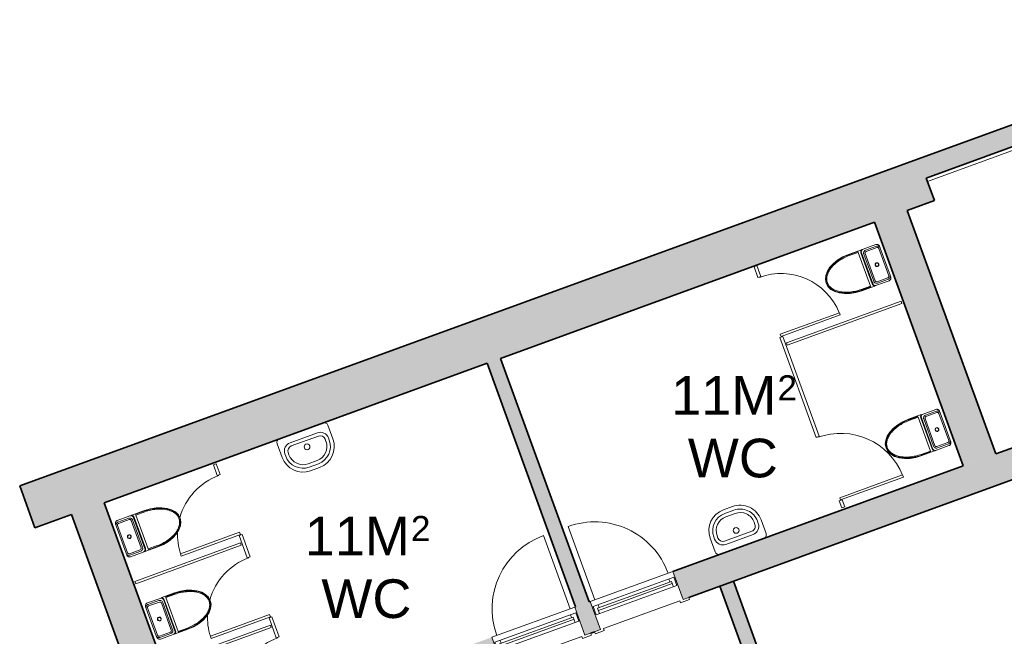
# Model space of a CAD drawing. Header units: millimetres. Extents: x -22273 to 76848, y -40640 to 35706.
# Tile 16 of 21: x 12039 to 22222, y 29327 to 35706. Entities that reach past the tile are written whole.
import ezdxf

# ---------------------------------------------------------------- set-up
doc = ezdxf.new("R2010")
doc.units = ezdxf.units.MM
for name, color, linetype, lineweight in [('A-DOOR', 31, 'Continuous', 9), ('A-GLAZ', 151, 'Continuous', 9), ('A-WALL', 113, 'Continuous', 9), ('A-WALL-PATT', 111, 'Continuous', 9), ('G-ANNO-TEXT', 231, 'Continuous', 9), ('P-SANR-FIXT', 6, 'Continuous', 9), ('Q-SPCQ', 91, 'Continuous', 9), ('Q-SPCQ-HDLN', 91, 'Continuous', 9)]:
    doc.layers.add(name, color=color, linetype=linetype, lineweight=lineweight)
doc.styles.add('Arial', font='arial.ttf', dxfattribs={"height": 400})
doc.styles.add('Arial_2', font='arial.ttf', dxfattribs={"height": 259.956356})

# ---------------------------------------------------------------- blocks, each defined once
blk = doc.blocks.new('Innerdør Slett _Diplomat_ - 9x21-575083-1_0 første etg_hele_anlegget_m_funksjoner_m_rom')
at = {"layer": 'A-DOOR', "color": 55}
blk.add_line((-350, -961), (-350, -155), dxfattribs=at)
blk.add_arc((-350, -155), 806, 270, 0, dxfattribs=at)
blk = doc.blocks.new('Innerdør Slett _Diplomat_ - 9x21-575125-1_0 første etg_hele_anlegget_m_funksjoner_m_rom')
at = {"layer": 'A-DOOR', "color": 55}
blk.add_line((-350, 961), (-350, 155), dxfattribs=at)
blk.add_arc((-350, 155), 806, 360, 90, dxfattribs=at)
blk = doc.blocks.new('Sanitær Servant Løs - 56x42-575152-1_0 første etg_hele_anlegget_m_funksjoner_m_rom')
at = {"layer": 'P-SANR-FIXT', "color": 254}
for p, q in [((165, 600), (65, 600)), ((65, 560), (165, 560)), ((165, 560), (65, 560)), ((165, 524), (65, 524)), ((-165, 370), (-165, 220)), ((-125, 345), (-125, 370)), ((-125, 345), (-125, 370)), ((-88, 345), (-88, 370)), ((319, 370), (319, 345)), ((355, 370), (355, 345)), ((355, 370), (355, 345)), ((395, 220), (395, 370)), ((265, 291), (-35, 291)), ((265, 255), (-35, 255)), ((265, 255), (-35, 255))]:
    blk.add_line(p, q, dxfattribs=at)
blk.add_circle((115, 355), 30, dxfattribs=at)
for centre, radius, start, end in [((65, 370), 230, 90, 180), ((65, 370), 190, 90, 180), ((65, 370), 190, 90, 180), ((65, 370), 154, 90, 180), ((165, 370), 230, 360, 90), ((165, 370), 190, 0, 90), ((165, 370), 190, 360, 90), ((165, 370), 154, 360, 90), ((-35, 345), 90, 180, 270), ((-35, 345), 90, 180, 270), ((-35, 345), 53.8, 180, 270), ((265, 345), 90, 270, 0), ((265, 345), 53.8, 270, 0), ((265, 345), 90, 270, 0), ((-125, 220), 40, 180, 270), ((355, 220), 40, 270, 360)]:
    blk.add_arc(centre, radius, start, end, dxfattribs=at)
blk = doc.blocks.new('Sanitær Servant Løs - 56x42-575176-1_0 første etg_hele_anlegget_m_funksjoner_m_rom')
at = {"layer": 'P-SANR-FIXT', "color": 254}
for p, q in [((165, 575), (65, 575)), ((65, 535), (165, 535)), ((165, 535), (65, 535)), ((165, 499), (65, 499)), ((-165, 345), (-165, 195)), ((-125, 320), (-125, 345)), ((-125, 320), (-125, 345)), ((-88, 320), (-88, 345)), ((319, 345), (319, 320)), ((355, 345), (355, 320)), ((355, 345), (355, 320)), ((395, 195), (395, 345)), ((265, 266), (-35, 266)), ((265, 230), (-35, 230)), ((265, 230), (-35, 230))]:
    blk.add_line(p, q, dxfattribs=at)
blk.add_circle((115, 330), 30, dxfattribs=at)
for centre, radius, start, end in [((65, 345), 230, 90, 180), ((65, 345), 190, 90, 180), ((65, 345), 190, 90, 180), ((165, 345), 230, 360, 90), ((165, 345), 190, 0, 90), ((165, 345), 190, 360, 90), ((65, 345), 154, 90, 180), ((165, 345), 154, 360, 90), ((-35, 320), 90, 180, 270), ((-35, 320), 90, 180, 270), ((-35, 320), 53.8, 180, 270), ((265, 320), 90, 270, 0), ((265, 320), 53.8, 270, 0), ((265, 320), 90, 270, 0), ((-125, 195), 40, 180, 270), ((355, 195), 40, 270, 360)]:
    blk.add_arc(centre, radius, start, end, dxfattribs=at)
blk = doc.blocks.new('Sanitærutstyr Toalett Gulvmontert - Type 1-575204-1_0 første etg_hele_anlegget_m_funksjoner_m_rom')
at = {"layer": 'P-SANR-FIXT', "color": 254}
for p, q in [((105, 546), (105, 405)), ((110, 546), (110, 446)), ((119, 546), (119, 446)), ((491, 446), (491, 546)), ((500, 446), (500, 546)), ((505, 405), (505, 546)), ((119, 446), (110, 446)), ((491, 446), (119, 446)), ((135, 421), (475, 421)), ((474, 415), (136, 415)), ((500, 446), (491, 446)), ((106, 385), (106, 246)), ((124, 246), (124, 366)), ((139, 366), (139, 246)), ((155, 397), (455, 397)), ((455, 382), (155, 382)), ((471, 246), (471, 366)), ((486, 366), (486, 246)), ((504, 246), (504, 385)), ((136, 216), (154, 216)), ((136, 216), (155, 216)), ((155, 216), (136, 216)), ((155, 216), (136, 216)), ((154, 216), (155, 216)), ((155, 230), (455, 230)), ((455, 216), (155, 216)), ((455, 216), (456, 216)), ((455, 216), (474, 216)), ((474, 216), (455, 216)), ((474, 216), (455, 216)), ((456, 216), (474, 216))]:
    blk.add_line(p, q, dxfattribs=at)
at = {"layer": 'P-SANR-FIXT', "color": 254, "flags": 128}
blk.add_lwpolyline([(505, 546), (501, 609), (490, 669), (471, 724), (446, 773), (416, 812), (382, 842), (344, 860), (305, 866), (266, 860), (228, 842), (194, 812), (164, 773), (139, 724), (120, 669), (109, 609), (105, 546)], dxfattribs=at)
at = {"layer": 'P-SANR-FIXT', "color": 254}
for centre, radius, start, end in [((135, 386), 35.1, 90, 148.7007), ((135, 386), 35.1, 117.1393, 139.8014), ((135, 386), 35.1, 90, 113.8684), ((475, 386), 35.1, 31.2993, 90), ((475, 386), 35.1, 66.1316, 90), ((475, 386), 35.1, 40.1986, 62.8607), ((155, 366), 16.1, 90, 180), ((305, 306), 20, 90, 270), ((305, 306), 17.5, 90, 270), ((305, 306), 17.1, 90, 270), ((305, 306), 20, 270, 90), ((305, 306), 17.5, 270, 90), ((305, 306), 17.1, 270, 90), ((455, 366), 16.1, 360, 90), ((155, 246), 16.1, 180, 270), ((455, 246), 16.1, 270, 360)]:
    blk.add_arc(centre, radius, start, end, dxfattribs=at)
for centre, major_axis, ratio, start_param, end_param in [((136, 400), (22.3, 0), 0.707107, 1.570812, 1.610204), ((123, 366), (0, 21.9), 0.047565, 4.71239, 4.740157), ((155, 398), (21.9, 0), 0.047565, 4.684621, 4.712388), ((455, 398), (21.9, 0), 0.047565, 4.71239, 4.740157), ((487, 366), (0, 21.9), 0.047565, 1.543028, 1.570795), ((488, 385), (0, 22.3), 0.707107, 4.712405, 4.751797), ((136, 231), (21.3, 0), 0.707107, 4.669146, 4.712369), ((136, 246), (29.4, 0), 0.998369, 4.662191, 4.712399), ((474, 231), (21.3, 0), 0.707107, 4.712409, 4.755631), ((474, 246), (29.4, 0), 0.998369, 4.712379, 4.762587)]:
    blk.add_ellipse(centre, major_axis=major_axis, ratio=ratio, start_param=start_param, end_param=end_param, dxfattribs=at)
for points in [[(500, 546), (500, 567), (497, 608), (486, 668), (468, 723), (443, 771), (413, 811), (379, 840), (343, 857), (305, 863), (267, 857), (231, 840), (197, 811), (167, 771), (142, 723), (124, 668), (113, 608), (110, 567), (110, 546)], [(491, 546), (491, 567), (488, 607), (477, 666), (459, 720), (435, 767), (406, 804), (374, 832), (340, 849), (305, 854), (270, 849), (236, 832), (204, 804), (175, 767), (151, 720), (133, 666), (122, 607), (119, 567), (119, 546)], [(135, 415), (130, 415), (120, 412), (109, 401), (106, 391), (106, 386)], [(107, 397), (107, 400), (107, 404), (107, 407)], [(504, 386), (504, 391), (501, 401), (490, 412), (480, 415), (475, 415)], [(503, 407), (503, 404), (503, 400), (503, 397)], [(109, 235), (109, 236), (108, 237), (108, 238)], [(499, 231), (497, 227), (490, 220), (480, 217), (475, 216)]]:
    blk.add_open_spline(points, degree=3, dxfattribs=at)
for points, knots in [([(124, 367), (124, 370), (126, 377), (131, 387), (141, 395), (150, 397), (154, 397)], [-1, -1, -1, -1, -0.785714, -0.571429, -0.285714, 0, 0, 0, 0]), ([(456, 397), (459, 397), (466, 396), (476, 390), (484, 380), (486, 371), (486, 367)], [-1, -1, -1, -1, -0.785714, -0.571429, -0.285714, 0, 0, 0, 0]), ([(106, 246), (106, 243), (107, 236), (112, 227), (122, 219), (131, 216), (135, 216)], [-1, -1, -1, -1, -0.785714, -0.571429, -0.285714, 0, 0, 0, 0]), ([(135, 216), (130, 217), (123, 219), (117, 224), (115, 225)], [-1, -1, -1, -1, -0.6666667, -0.5, -0.5, -0.5, -0.5]), ([(154, 216), (151, 216), (144, 217), (134, 223), (126, 233), (124, 242), (124, 246)], [-1, -1, -1, -1, -0.785714, -0.571429, -0.285714, 0, 0, 0, 0]), ([(486, 246), (486, 243), (484, 236), (479, 226), (469, 218), (460, 216), (456, 216)], [-1, -1, -1, -1, -0.785714, -0.571429, -0.285714, 0, 0, 0, 0]), ([(475, 216), (478, 216), (485, 218), (495, 223), (502, 233), (504, 242), (504, 246)], [-1, -1, -1, -1, -0.785714, -0.571429, -0.285714, 0, 0, 0, 0])]:
    blk.add_open_spline(points, degree=3, knots=knots, dxfattribs=at)
blk = doc.blocks.new('Sanitærutstyr Toalett Gulvmontert - Type 1-V30-1_0 første etg_hele_anlegget_m_funksjoner_m_rom')
at = {"layer": 'P-SANR-FIXT', "color": 254}
for p, q in [((105, 546), (105, 405)), ((110, 546), (110, 446)), ((119, 546), (119, 446)), ((491, 446), (491, 546)), ((500, 446), (500, 546)), ((505, 405), (505, 546)), ((119, 446), (110, 446)), ((491, 446), (119, 446)), ((135, 421), (475, 421)), ((474, 415), (136, 415)), ((500, 446), (491, 446)), ((106, 385), (106, 246)), ((124, 246), (124, 366)), ((139, 366), (139, 246)), ((155, 397), (455, 397)), ((455, 382), (155, 382)), ((471, 246), (471, 366)), ((486, 366), (486, 246)), ((504, 246), (504, 385)), ((136, 216), (154, 216)), ((136, 216), (155, 216)), ((155, 216), (136, 216)), ((155, 216), (136, 216)), ((154, 216), (155, 216)), ((155, 230), (455, 230)), ((455, 216), (155, 216)), ((455, 216), (456, 216)), ((455, 216), (474, 216)), ((474, 216), (455, 216)), ((474, 216), (455, 216)), ((456, 216), (474, 216))]:
    blk.add_line(p, q, dxfattribs=at)
at = {"layer": 'P-SANR-FIXT', "color": 254, "flags": 128}
blk.add_lwpolyline([(505, 546), (501, 609), (490, 669), (471, 724), (446, 773), (416, 812), (382, 842), (344, 860), (305, 866), (266, 860), (228, 842), (194, 812), (164, 773), (139, 724), (120, 669), (109, 609), (105, 546)], dxfattribs=at)
at = {"layer": 'P-SANR-FIXT', "color": 254}
for centre, radius, start, end in [((135, 386), 35.1, 90, 148.7007), ((135, 386), 35.1, 120.1963, 139.8014), ((135, 386), 35.1, 90, 113.8684), ((475, 386), 35.1, 31.2993, 90), ((475, 386), 35.1, 66.1316, 90), ((475, 386), 35.1, 40.1986, 62.8607), ((155, 366), 16.1, 90, 180), ((305, 306), 20, 90, 270), ((305, 306), 17.5, 90, 270), ((305, 306), 17.1, 90, 270), ((305, 306), 20, 270, 90), ((305, 306), 17.5, 270, 90), ((305, 306), 17.1, 270, 90), ((455, 366), 16.1, 360, 90), ((155, 246), 16.1, 180, 270), ((455, 246), 16.1, 270, 360)]:
    blk.add_arc(centre, radius, start, end, dxfattribs=at)
for centre, major_axis, ratio, start_param, end_param in [((136, 400), (22.3, 0), 0.707107, 1.570812, 1.610204), ((123, 366), (0, 21.9), 0.047565, 4.71239, 4.740157), ((155, 398), (21.9, 0), 0.047565, 4.684621, 4.712388), ((455, 398), (21.9, 0), 0.047565, 4.71239, 4.740157), ((487, 366), (0, 21.9), 0.047565, 1.543028, 1.570795), ((488, 385), (0, 22.3), 0.707107, 4.712405, 4.751797), ((136, 231), (21.3, 0), 0.707107, 4.669146, 4.712369), ((136, 246), (29.4, 0), 0.998369, 4.662191, 4.712399), ((474, 231), (21.3, 0), 0.707107, 4.712409, 4.755631), ((474, 246), (29.4, 0), 0.998369, 4.712379, 4.762587)]:
    blk.add_ellipse(centre, major_axis=major_axis, ratio=ratio, start_param=start_param, end_param=end_param, dxfattribs=at)
for points in [[(500, 546), (500, 567), (497, 608), (486, 668), (468, 723), (443, 771), (413, 811), (379, 840), (343, 857), (305, 863), (267, 857), (231, 840), (197, 811), (167, 771), (142, 723), (124, 668), (113, 608), (110, 567), (110, 546)], [(491, 546), (491, 567), (488, 607), (477, 666), (459, 720), (435, 767), (406, 804), (374, 832), (340, 849), (305, 854), (270, 849), (236, 832), (204, 804), (175, 767), (151, 720), (133, 666), (122, 607), (119, 567), (119, 546)], [(135, 415), (130, 415), (120, 412), (109, 401), (106, 391), (106, 386)], [(107, 397), (107, 400), (107, 404), (107, 407)], [(504, 386), (504, 391), (501, 401), (490, 412), (480, 415), (475, 415)], [(503, 407), (503, 404), (503, 400), (503, 397)], [(109, 235), (109, 236), (108, 237), (108, 238)], [(499, 231), (497, 227), (490, 220), (480, 217), (475, 216)]]:
    blk.add_open_spline(points, degree=3, dxfattribs=at)
for points, knots in [([(124, 367), (124, 370), (126, 377), (131, 387), (141, 395), (150, 397), (154, 397)], [-1, -1, -1, -1, -0.785714, -0.571429, -0.285714, 0, 0, 0, 0]), ([(456, 397), (459, 397), (466, 396), (476, 390), (484, 380), (486, 371), (486, 367)], [-1, -1, -1, -1, -0.785714, -0.571429, -0.285714, 0, 0, 0, 0]), ([(106, 246), (106, 243), (107, 236), (112, 227), (122, 219), (131, 216), (135, 216)], [-1, -1, -1, -1, -0.785714, -0.571429, -0.285714, 0, 0, 0, 0]), ([(135, 216), (130, 217), (123, 219), (117, 224), (115, 225)], [-1, -1, -1, -1, -0.6666667, -0.5, -0.5, -0.5, -0.5]), ([(154, 216), (151, 216), (144, 217), (134, 223), (126, 233), (124, 242), (124, 246)], [-1, -1, -1, -1, -0.785714, -0.571429, -0.285714, 0, 0, 0, 0]), ([(486, 246), (486, 243), (484, 236), (479, 226), (469, 218), (460, 216), (456, 216)], [-1, -1, -1, -1, -0.785714, -0.571429, -0.285714, 0, 0, 0, 0]), ([(475, 216), (478, 216), (485, 218), (495, 223), (502, 233), (504, 242), (504, 246)], [-1, -1, -1, -1, -0.785714, -0.571429, -0.285714, 0, 0, 0, 0])]:
    blk.add_open_spline(points, degree=3, knots=knots, dxfattribs=at)
blk = doc.blocks.new('Sanitærutstyr Toalett Gulvmontert - Type 1-V31-1_0 første etg_hele_anlegget_m_funksjoner_m_rom')
at = {"layer": 'P-SANR-FIXT', "color": 254}
for p, q in [((105, 546), (105, 405)), ((110, 546), (110, 446)), ((119, 546), (119, 446)), ((491, 446), (491, 546)), ((500, 446), (500, 546)), ((505, 405), (505, 546)), ((119, 446), (110, 446)), ((491, 446), (119, 446)), ((135, 421), (475, 421)), ((474, 415), (136, 415)), ((500, 446), (491, 446)), ((106, 385), (106, 246)), ((124, 246), (124, 366)), ((139, 366), (139, 246)), ((155, 397), (455, 397)), ((455, 382), (155, 382)), ((471, 246), (471, 366)), ((486, 366), (486, 246)), ((504, 246), (504, 385)), ((136, 216), (154, 216)), ((136, 216), (155, 216)), ((155, 216), (136, 216)), ((155, 216), (136, 216)), ((154, 216), (155, 216)), ((155, 230), (455, 230)), ((455, 216), (155, 216)), ((455, 216), (456, 216)), ((455, 216), (474, 216)), ((474, 216), (455, 216)), ((474, 216), (455, 216)), ((456, 216), (474, 216))]:
    blk.add_line(p, q, dxfattribs=at)
at = {"layer": 'P-SANR-FIXT', "color": 254, "flags": 128}
blk.add_lwpolyline([(505, 546), (501, 609), (490, 669), (471, 724), (446, 773), (416, 812), (382, 842), (344, 860), (305, 866), (266, 860), (228, 842), (194, 812), (164, 773), (139, 724), (120, 669), (109, 609), (105, 546)], dxfattribs=at)
at = {"layer": 'P-SANR-FIXT', "color": 254}
for centre, radius, start, end in [((135, 386), 35.1, 90, 148.7007), ((135, 386), 35.1, 117.1393, 139.8014), ((135, 386), 35.1, 91.5121, 113.8684), ((475, 386), 35.1, 31.2993, 90), ((475, 386), 35.1, 66.1316, 90), ((475, 386), 35.1, 40.1986, 62.8607), ((155, 366), 16.1, 90, 180), ((305, 306), 20, 90, 270), ((305, 306), 17.5, 140.1294, 270), ((305, 306), 17.1, 90, 270), ((305, 306), 17.5, 90, 135), ((305, 306), 20, 270, 90), ((305, 306), 17.5, 270, 90), ((305, 306), 17.1, 270, 90), ((455, 366), 16.1, 360, 90), ((155, 246), 16.1, 180, 270), ((455, 246), 16.1, 270, 360)]:
    blk.add_arc(centre, radius, start, end, dxfattribs=at)
for centre, major_axis, ratio, start_param, end_param in [((136, 400), (22.3, 0), 0.707107, 1.570812, 1.610204), ((123, 366), (0, 21.9), 0.047565, 4.71239, 4.740157), ((155, 398), (21.9, 0), 0.047565, 4.684621, 4.712388), ((455, 398), (21.9, 0), 0.047565, 4.71239, 4.740157), ((487, 366), (0, 21.9), 0.047565, 1.543028, 1.570795), ((488, 385), (0, 22.3), 0.707107, 4.712405, 4.751797), ((136, 231), (21.3, 0), 0.707107, 4.669146, 4.712369), ((136, 246), (29.4, 0), 0.998369, 4.662191, 4.712399), ((474, 231), (21.3, 0), 0.707107, 4.712409, 4.755631), ((474, 246), (29.4, 0), 0.998369, 4.712379, 4.762587)]:
    blk.add_ellipse(centre, major_axis=major_axis, ratio=ratio, start_param=start_param, end_param=end_param, dxfattribs=at)
for points in [[(500, 546), (500, 567), (497, 608), (486, 668), (468, 723), (443, 771), (413, 811), (379, 840), (343, 857), (305, 863), (267, 857), (231, 840), (197, 811), (167, 771), (142, 723), (124, 668), (113, 608), (110, 567), (110, 546)], [(491, 546), (491, 567), (488, 607), (477, 666), (459, 720), (435, 767), (406, 804), (374, 832), (340, 849), (305, 854), (270, 849), (236, 832), (204, 804), (175, 767), (151, 720), (133, 666), (122, 607), (119, 567), (119, 546)], [(135, 415), (130, 415), (120, 412), (109, 401), (106, 391), (106, 386)], [(107, 397), (107, 400), (107, 404), (107, 407)], [(504, 386), (504, 391), (501, 401), (490, 412), (480, 415), (475, 415)], [(503, 407), (503, 404), (503, 400), (503, 397)], [(109, 235), (109, 236), (108, 237), (108, 238)], [(499, 231), (497, 227), (490, 220), (480, 217), (475, 216)], [(504, 240), (504, 242), (504, 244), (504, 246)]]:
    blk.add_open_spline(points, degree=3, dxfattribs=at)
for points, knots in [([(124, 367), (124, 370), (126, 377), (131, 387), (141, 395), (150, 397), (154, 397)], [-1, -1, -1, -1, -0.785714, -0.571429, -0.285714, 0, 0, 0, 0]), ([(456, 397), (459, 397), (466, 396), (476, 390), (484, 380), (486, 371), (486, 367)], [-1, -1, -1, -1, -0.785714, -0.571429, -0.285714, 0, 0, 0, 0]), ([(106, 246), (106, 243), (107, 236), (112, 227), (122, 219), (131, 216), (135, 216)], [-1, -1, -1, -1, -0.785714, -0.571429, -0.285714, 0, 0, 0, 0]), ([(135, 216), (130, 217), (123, 219), (117, 224), (115, 225)], [-1, -1, -1, -1, -0.6666667, -0.5, -0.5, -0.5, -0.5]), ([(154, 216), (151, 216), (144, 217), (134, 223), (126, 233), (124, 242), (124, 246)], [-1, -1, -1, -1, -0.785714, -0.571429, -0.285714, 0, 0, 0, 0]), ([(486, 246), (486, 243), (484, 236), (479, 226), (469, 218), (460, 216), (456, 216)], [-1, -1, -1, -1, -0.785714, -0.571429, -0.285714, 0, 0, 0, 0]), ([(475, 216), (478, 216), (485, 218), (495, 223), (501, 231), (503, 238), (503, 240)], [-1, -1, -1, -1, -0.7857143, -0.5714286, -0.2857143, -0.1428571, -0.1428571, -0.1428571, -0.1428571])]:
    blk.add_open_spline(points, degree=3, knots=knots, dxfattribs=at)
blk = doc.blocks.new('Partition-Floor_Braced-Bradley_Corp-Enamel-ADA-N_Stalls - ADA _optional_ _ n Standard Stalls-582965-1_0 første etg_hele_anlegget_m_funksjoner_m_rom')
at = {"layer": 'Q-SPCQ', "color": 254}
for p, q in [((1096, -22), (1071, -22)), ((1071, -22), (1071, -1184)), ((1096, -1184), (1096, -22)), ((2001, -22), (1976, -22)), ((1976, -22), (1976, -1184)), ((2001, -1184), (2001, -22)), ((322, -562), (297, -562)), ((297, -562), (297, -1213)), ((322, -1213), (322, -562)), ((1202, -562), (1177, -562)), ((1177, -562), (1177, -1213)), ((1202, -1213), (1202, -562)), ((2108, -562), (2082, -562)), ((2082, -562), (2082, -1213)), ((2108, -1213), (2108, -562)), ((292, -1197), (216, -1197)), ((216, -1197), (216, -1229)), ((292, -1229), (292, -1197)), ((297, -1213), (322, -1213)), ((1172, -1197), (953, -1197)), ((953, -1197), (953, -1229)), ((1071, -1184), (1096, -1184)), ((1172, -1229), (1172, -1197)), ((1177, -1213), (1202, -1213)), ((2078, -1197), (1833, -1197)), ((1833, -1197), (1833, -1229)), ((1976, -1184), (2001, -1184)), ((2078, -1229), (2078, -1197)), ((2082, -1213), (2108, -1213)), ((2856, -1197), (2738, -1197)), ((2738, -1197), (2738, -1229)), ((2856, -1229), (2856, -1197)), ((216, -1229), (292, -1229)), ((953, -1229), (1172, -1229)), ((1833, -1229), (2078, -1229)), ((2738, -1229), (2856, -1229))]:
    blk.add_line(p, q, dxfattribs=at)
at = {"layer": 'Q-SPCQ-HDLN', "color": 254}
for centre, start, end in [((297, -1213), 71.2931, 88.2092), ((1177, -1213), 67.6431, 87.7958), ((2082, -1213), 67.3626, 87.7958), ((297, -1213), 0, 55.0081), ((1177, -1213), 0, 54.4527), ((2082, -1213), 0, 54.41)]:
    blk.add_arc(centre, 651, start, end, dxfattribs=at)
blk = doc.blocks.new('Partition-Floor_Braced-Bradley_Corp-Enamel-ADA-N_Stalls - ADA _optional_ _ n Standard Stalls-583351-1_0 første etg_hele_anlegget_m_funksjoner_m_rom')
at = {"layer": 'Q-SPCQ', "color": 254}
for p, q in [((216, 1329), (292, 1329)), ((216, 1297), (216, 1329)), ((292, 1329), (292, 1297)), ((992, 1329), (2092, 1329)), ((992, 1297), (992, 1329)), ((2092, 1329), (2092, 1297)), ((2753, 1329), (2871, 1329)), ((2753, 1297), (2753, 1329)), ((2871, 1329), (2871, 1297)), ((292, 1297), (216, 1297)), ((297, 1313), (322, 1313)), ((297, 622), (297, 1313)), ((322, 1313), (322, 622)), ((2092, 1297), (992, 1297)), ((1991, 1284), (2016, 1284)), ((1991, 22), (1991, 1284)), ((2016, 1284), (2016, 22)), ((2097, 1313), (2122, 1313)), ((2097, 662), (2097, 1313)), ((2122, 1313), (2122, 662)), ((2871, 1297), (2753, 1297)), ((322, 622), (297, 622)), ((2122, 662), (2097, 662)), ((2016, 22), (1991, 22))]:
    blk.add_line(p, q, dxfattribs=at)
at = {"layer": 'Q-SPCQ-HDLN', "color": 254}
for centre, radius, start in [((297, 1313), 690, 271.7908), ((2097, 1313), 651, 272.2042)]:
    blk.add_arc(centre, radius, start, 360, dxfattribs=at)
blk = doc.blocks.new('Vindu FK - 9x4-583598-1_0 første etg_hele_anlegget_m_funksjoner_m_rom')
at = {"layer": 'A-GLAZ', "color": 55}
for p, q in [((-455, 155), (455, 155)), ((-455, -155), (-455, 155)), ((455, 155), (455, -155)), ((-445, 3), (-445, 95)), ((-445, 95), (445, 95)), ((445, 3), (-445, 3)), ((-406, 63), (406, 63)), ((-406, 63), (-406, 3)), ((-388, 63), (-406, 63)), ((-406, 39), (406, 39)), ((-388, 95), (-388, 63)), ((388, 95), (388, 63)), ((388, 63), (406, 63)), ((406, 63), (406, 3)), ((445, 95), (445, 3)), ((-518, -177), (-518, -155)), ((-518, -155), (-455, -155)), ((-420, -177), (-518, -177)), ((-420, -155), (-420, -177)), ((420, -155), (-420, -155)), ((420, -177), (420, -155)), ((518, -177), (420, -177)), ((455, -155), (518, -155)), ((518, -155), (518, -177))]:
    blk.add_line(p, q, dxfattribs=at)
blk = doc.blocks.new('Vindu FK - 9x4-583469-1_0 første etg_hele_anlegget_m_funksjoner_m_rom')
at = {"layer": 'A-GLAZ', "color": 55}
for p, q in [((-420, 177), (-518, 177)), ((-518, 177), (-518, 155)), ((-518, 155), (-455, 155)), ((-455, 155), (-455, -155)), ((-420, 155), (-420, 177)), ((420, 155), (-420, 155)), ((518, 177), (420, 177)), ((420, 177), (420, 155)), ((455, -155), (455, 155)), ((455, 155), (518, 155)), ((518, 155), (518, 177)), ((445, -3), (-445, -3)), ((-445, -3), (-445, -95)), ((-445, -95), (445, -95)), ((-406, -63), (-406, -3)), ((-406, -39), (406, -39)), ((-406, -63), (406, -63)), ((-388, -63), (-406, -63)), ((-388, -95), (-388, -63)), ((388, -63), (406, -63)), ((388, -95), (388, -63)), ((406, -63), (406, -3)), ((445, -95), (445, -3)), ((-455, -155), (455, -155))]:
    blk.add_line(p, q, dxfattribs=at)

msp = doc.modelspace()

# ---------------------------------------------------------------- hatches: boundary and pattern name
at = {"layer": 'A-WALL-PATT'}
for points in [[(21415, 34068), (25362, 35505), (25289, 35706), (21342, 34269), (21377, 34174)], [(12074, 30788), (21377, 34174), (21342, 34269), (12039, 30883), (12068, 30803)], [(12197, 30449), (21500, 33835), (21377, 34174), (12074, 30788), (12147, 30586)], [(21796, 31091), (22135, 31214), (21218, 33733), (20880, 33610), (21788, 31113)], [(17788, 29632), (17929, 29684), (17013, 32202), (16872, 32151), (16911, 32042)], [(13489, 28068), (13828, 28191), (12911, 30709), (12573, 30586), (13396, 28324)], [(21054, 24973), (21195, 25025), (19421, 29897), (19281, 29846), (21035, 25025)]]:
    msp.add_hatch(color=9, dxfattribs=at).paths.add_polyline_path(points)
h = msp.add_hatch(color=9, dxfattribs=at)
h.paths.add_polyline_path([(15813, 28584), (17030, 29027), (16924, 29318), (15707, 28875)])
h.paths.add_polyline_path([(17885, 29338), (18045, 29396), (17939, 29687), (17779, 29629), (17885, 29339)])
h.paths.add_polyline_path([(18900, 29707), (26939, 32633), (26833, 32924), (18794, 29998), (18900, 29708)])

# ---------------------------------------------------------------- linework, layer by layer
at = {"layer": 'A-WALL', "color": 8, "lineweight": 35}
for p, q in [((25289, 35706), (12039, 30883)), ((21415, 34068), (25161, 35432)), ((21500, 33835), (21415, 34068)), ((21218, 33733), (21500, 33835)), ((22135, 31214), (21218, 33733)), ((17013, 32202), (20880, 33610)), ((20880, 33610), (21796, 31091)), ((18959, 29729), (26939, 32633)), ((26162, 32680), (22135, 31214)), ((17929, 29684), (17013, 32202)), ((12911, 30709), (16872, 32151)), ((16872, 32151), (17788, 29632)), ((21796, 31091), (18794, 29998)), ((12197, 30449), (12039, 30883)), ((13828, 28191), (12911, 30709)), ((12197, 30449), (12573, 30586)), ((12573, 30586), (13489, 28068)), ((21578, 23532), (19281, 29846)), ((21719, 23584), (19421, 29897)), ((17939, 29687), (17929, 29684)), ((17788, 29632), (17779, 29629)), ((17944, 29359), (17986, 29374))]:
    msp.add_line(p, q, dxfattribs=at)
at = {"layer": 'A-WALL', "color": 55}
msp.add_line((25174, 35396), (21428, 34033), dxfattribs=at)

# ---------------------------------------------------------------- block references
at = {"layer": 'A-DOOR', "color": 55}
for name, p, rotation in [('Innerdør Slett _Diplomat_ - 9x21-575125-1_0 første etg_hele_anlegget_m_funksjoner_m_rom', (18369, 29679), 19.99999999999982), ('Innerdør Slett _Diplomat_ - 9x21-575083-1_0 første etg_hele_anlegget_m_funksjoner_m_rom', (17455, 29346), 199.9999999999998)]:
    msp.add_blockref(name, p, dxfattribs=dict(at, rotation=rotation))
at = {"layer": 'A-GLAZ', "color": 55}
for name, p, rotation in [('Vindu FK - 9x4-583469-1_0 første etg_hele_anlegget_m_funksjoner_m_rom', (18419, 29697), 199.9999999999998), ('Vindu FK - 9x4-583598-1_0 første etg_hele_anlegget_m_funksjoner_m_rom', (17404, 29328), 19.99999999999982)]:
    msp.add_blockref(name, p, dxfattribs=dict(at, rotation=rotation))
at = {"layer": 'P-SANR-FIXT', "color": 254}
for name, p, rotation in [('Sanitærutstyr Toalett Gulvmontert - Type 1-V31-1_0 første etg_hele_anlegget_m_funksjoner_m_rom', (21297, 32990), 109.9999999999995), ('Sanitærutstyr Toalett Gulvmontert - Type 1-575204-1_0 første etg_hele_anlegget_m_funksjoner_m_rom', (21917, 31284), 109.9999999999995), ('Sanitær Servant Løs - 56x42-575152-1_0 første etg_hele_anlegget_m_funksjoner_m_rom', (14997, 31660), 200), ('Sanitærutstyr Toalett Gulvmontert - Type 1-575204-1_0 første etg_hele_anlegget_m_funksjoner_m_rom', (12781, 30540), 289.9999999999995), ('Sanitær Servant Løs - 56x42-575176-1_0 første etg_hele_anlegget_m_funksjoner_m_rom', (19453, 30073), 19.99999999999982), ('Sanitærutstyr Toalett Gulvmontert - Type 1-V30-1_0 første etg_hele_anlegget_m_funksjoner_m_rom', (13092, 29687), 289.9999999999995)]:
    msp.add_blockref(name, p, dxfattribs=dict(at, rotation=rotation))
at = {"layer": 'Q-SPCQ', "color": 254, "rotation": 109.9999999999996}
for name, p in [('Partition-Floor_Braced-Bradley_Corp-Enamel-ADA-N_Stalls - ADA _optional_ _ n Standard Stalls-583351-1_0 første etg_hele_anlegget_m_funksjoner_m_rom', (21864, 30907)), ('Partition-Floor_Braced-Bradley_Corp-Enamel-ADA-N_Stalls - ADA _optional_ _ n Standard Stalls-582965-1_0 første etg_hele_anlegget_m_funksjoner_m_rom', (13894, 28007))]:
    msp.add_blockref(name, p, dxfattribs=at)

# ---------------------------------------------------------------- texts
at = {"layer": 'G-ANNO-TEXT', "color": 7, "attachment_point": 1}
for s, insert, char_height, width, style in [('11M', (18777, 32019), 400, 1330.8, 'Arial'), ('2', (19876, 32027), 260, 256.54, 'Arial_2'), ('WC', (18949, 31371), 400, 1170.46, 'Arial'), ('11M', (14987, 30564), 400, 1330.8, 'Arial'), ('2', (16085, 30572), 260, 256.54, 'Arial_2'), ('WC', (15159, 29916), 400, 1170.46, 'Arial')]:
    msp.add_mtext(s, dxfattribs=dict(at, insert=insert, char_height=char_height, width=width, style=style))

doc.saveas('drawing.dxf')
